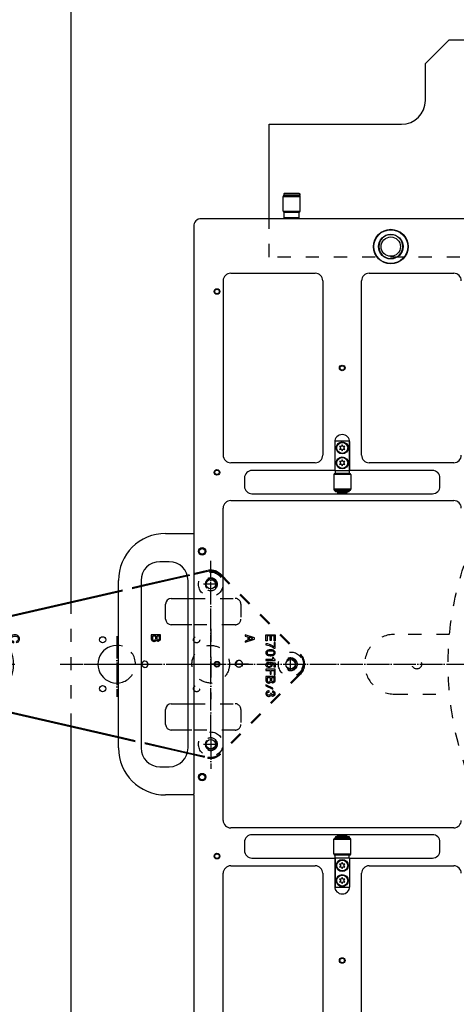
# Model space of a CAD drawing. Extents: x -1763 to 4575, y -3429 to 1051.
# Tile 134 of 174: x 2207 to 2440, y -1903 to -1379. Entities that reach past the tile are written whole.
import ezdxf

# ---------------------------------------------------------------- set-up
doc = ezdxf.new("R2010")
doc.units = 0
doc.linetypes.add('DASHED', pattern=[15, 7, -8])
doc.linetypes.add('DOT_CENTER', pattern=[14, 12, -1, 0, -1])
doc.layers.get('0').update_dxf_attribs({"linetype": 'CONTINUOUS'})
doc.layers.add('1', color=7, linetype='CONTINUOUS')

# ---------------------------------------------------------------- blocks, each defined once
blk = doc.blocks.new('E7018-24101__193', base_point=(2900, -1958.68))
at = {"color": 1, "linetype": 'CONTINUOUS'}
for p, q in [((2896, -1485.08), (2304, -1485.08)), ((2300, -1489.08), (2300, -1652.38)), ((2319.69, -1514.06), (2364.69, -1514.06)), ((2393.35, -1514.06), (2438.35, -1514.06)), ((2315.69, -1518.06), (2315.69, -1610.74)), ((2368.69, -1518.06), (2368.69, -1610.74)), ((2389.35, -1610.74), (2389.35, -1518.06)), ((2375.02, -1603.78), (2375.02, -1618.88)), ((2383.02, -1618.88), (2383.02, -1603.78)), ((2364.69, -1614.74), (2319.69, -1614.74)), ((2438.35, -1614.74), (2393.35, -1614.74)), ((2375.02, -1618.88), (2331.02, -1618.88)), ((2375.22, -1618.88), (2375.02, -1618.88)), ((2375.22, -1618.88), (2375.32, -1618.88)), ((2375.32, -1618.88), (2382.72, -1618.88)), ((2382.72, -1618.88), (2382.82, -1618.88)), ((2383.02, -1618.88), (2382.82, -1618.88)), ((2427.02, -1618.88), (2383.02, -1618.88)), ((2327.02, -1622.88), (2327.02, -1627.28)), ((2431.02, -1627.28), (2431.02, -1622.88)), ((2331.02, -1631.28), (2427.02, -1631.28)), ((2319.69, -1634.88), (2438.35, -1634.88)), ((2315.69, -1804.88), (2315.69, -1638.88)), ((2300, -1652.38), (2300, -1652.98)), ((2300, -1652.98), (2300, -1790.78)), ((2300, -1791.38), (2300, -1790.78)), ((2300, -1791.38), (2300, -1954.68)), ((2438.35, -1808.88), (2319.69, -1808.88)), ((2427.02, -1812.48), (2331.02, -1812.48)), ((2327.02, -1816.48), (2327.02, -1820.88)), ((2431.02, -1820.88), (2431.02, -1816.48)), ((2331.02, -1824.88), (2375.02, -1824.88)), ((2375.02, -1824.88), (2375.22, -1824.88)), ((2375.02, -1824.88), (2375.02, -1839.98)), ((2375.32, -1824.88), (2375.22, -1824.88)), ((2382.72, -1824.88), (2375.32, -1824.88)), ((2382.82, -1824.88), (2382.72, -1824.88)), ((2382.82, -1824.88), (2383.02, -1824.88)), ((2383.02, -1824.88), (2427.02, -1824.88)), ((2383.02, -1839.98), (2383.02, -1824.88)), ((2319.69, -1829.02), (2364.69, -1829.02)), ((2393.35, -1829.02), (2438.35, -1829.02)), ((2315.69, -1925.7), (2315.69, -1833.02)), ((2368.69, -1833.02), (2368.69, -1925.7)), ((2389.35, -1925.7), (2389.35, -1833.02))]:
    blk.add_line(p, q, dxfattribs=at)
for centre, radius in [((2404.85, -1499.91), 9.2), ((2404.85, -1499.91), 9), ((2404.85, -1499.91), 6.55), ((2312.39, -1523.76), 1.5), ((2312.39, -1523.76), 1.2), ((2379.02, -1564.4), 1.5), ((2379.02, -1564.4), 1.2), ((2312.39, -1619.88), 1.5), ((2312.39, -1619.88), 1.2), ((2304.5, -1661.88), 2), ((2304.5, -1661.88), 1.6), ((2312.39, -1721.88), 1.5), ((2312.39, -1721.88), 1.2), ((2304.5, -1781.88), 2), ((2304.5, -1781.88), 1.6), ((2312.39, -1823.88), 1.5), ((2312.39, -1823.88), 1.2), ((2379.02, -1879.36), 1.5), ((2379.02, -1879.36), 1.2)]:
    blk.add_circle(centre, radius, dxfattribs=at)
for centre, radius, start, end in [((2304, -1489.08), 4, 90, 180), ((2404.85, -1499.91), 6.35, 0, 180), ((2404.85, -1499.91), 6.35, 180, 0), ((2319.69, -1518.06), 4, 90, 180), ((2364.69, -1518.06), 4, 0, 90), ((2393.35, -1518.06), 4, 90, 180), ((2438.35, -1518.06), 4, 0, 90), ((2379.02, -1603.78), 4, 0, 180), ((2319.69, -1610.74), 4, 180, -90), ((2364.69, -1610.74), 4, -90, 0), ((2393.35, -1610.74), 4, 180, -90), ((2438.35, -1610.74), 4, -90, 0), ((2331.02, -1622.88), 4, 90, 180), ((2427.02, -1622.88), 4, 0, 90), ((2331.02, -1627.28), 4, 180, -90), ((2427.02, -1627.28), 4, -90, 0), ((2319.69, -1638.88), 4, 90, 180), ((2438.35, -1638.88), 4, 0, 90), ((2319.69, -1804.88), 4, 180, -90), ((2438.35, -1804.88), 4, -90, 0), ((2331.02, -1816.48), 4, 90, 180), ((2427.02, -1816.48), 4, 0, 90), ((2331.02, -1820.88), 4, 180, -90), ((2427.02, -1820.88), 4, -90, 0), ((2319.69, -1833.02), 4, 90, 180), ((2364.69, -1833.02), 4, 0, 90), ((2393.35, -1833.02), 4, 90, 180), ((2438.35, -1833.02), 4, 0, 90), ((2379.02, -1839.98), 4, 180, 0)]:
    blk.add_arc(centre, radius, start, end, dxfattribs=at)
blk = doc.blocks.new('E2812-23753-0__194', base_point=(2356.49, -1485.08))
at = {"color": 1, "linetype": 'CONTINUOUS'}
for p, q in [((2348.19, -1471.58), (2347.89, -1471.88)), ((2347.89, -1471.88), (2347.89, -1472.58)), ((2356.49, -1471.88), (2347.89, -1471.88)), ((2348.29, -1472.58), (2347.89, -1472.58)), ((2356.19, -1471.58), (2348.19, -1471.58)), ((2348.29, -1472.58), (2349.69, -1472.58)), ((2349.69, -1472.58), (2354.69, -1472.58)), ((2354.69, -1472.58), (2356.09, -1472.58)), ((2356.49, -1472.58), (2356.09, -1472.58)), ((2356.19, -1471.58), (2356.49, -1471.88)), ((2356.49, -1471.88), (2356.49, -1472.58)), ((2349.69, -1485.08), (2349.69, -1484.88)), ((2354.69, -1485.08), (2354.69, -1484.88))]:
    blk.add_line(p, q, dxfattribs=at)
blk = doc.blocks.new('BEARING_HK0509__195', base_point=(2356.69, -1481.58))
at = {"color": 1, "linetype": 'CONTINUOUS'}
for p, q in [((2347.69, -1473.18), (2356.69, -1473.18)), ((2347.69, -1480.98), (2347.69, -1473.18)), ((2348.29, -1472.58), (2349.69, -1472.58)), ((2349.69, -1472.58), (2354.69, -1472.58)), ((2354.69, -1472.58), (2356.09, -1472.58)), ((2356.69, -1480.98), (2356.69, -1473.18)), ((2347.69, -1480.98), (2356.69, -1480.98)), ((2348.29, -1481.58), (2348.39, -1481.58)), ((2352.19, -1481.58), (2348.39, -1481.58)), ((2355.99, -1481.58), (2352.19, -1481.58)), ((2355.99, -1481.58), (2356.09, -1481.58))]:
    blk.add_line(p, q, dxfattribs=at)
for centre, start, end in [((2348.29, -1473.18), 90, 180), ((2356.09, -1473.18), 0, 90), ((2348.29, -1480.98), 180, -90), ((2356.09, -1480.98), -90, 0)]:
    blk.add_arc(centre, 0.6, start, end, dxfattribs=at)
blk = doc.blocks.new('24791-0S111__196', base_point=(2356.19, -1484.88))
at = {"color": 1, "linetype": 'CONTINUOUS'}
for p, q in [((2348.39, -1481.58), (2348.19, -1481.78)), ((2348.19, -1484.68), (2348.19, -1481.78)), ((2352.19, -1481.78), (2348.19, -1481.78)), ((2348.39, -1484.88), (2348.19, -1484.68)), ((2352.19, -1484.68), (2348.19, -1484.68)), ((2352.19, -1481.58), (2348.39, -1481.58)), ((2352.19, -1484.88), (2348.39, -1484.88)), ((2355.99, -1481.58), (2352.19, -1481.58)), ((2356.19, -1481.78), (2352.19, -1481.78)), ((2356.19, -1484.68), (2352.19, -1484.68)), ((2355.99, -1484.88), (2352.19, -1484.88)), ((2355.99, -1481.58), (2356.19, -1481.78)), ((2355.99, -1484.88), (2356.19, -1484.68)), ((2356.19, -1484.68), (2356.19, -1481.78))]:
    blk.add_line(p, q, dxfattribs=at)
blk = doc.blocks.new('BEARING_ASSY1_3__197', base_point=(2356.69, -1485.08))
for name, p in [('BEARING_HK0509__195', (2356.69, -1481.58)), ('E2812-23753-0__194', (2356.49, -1485.08)), ('24791-0S111__196', (2356.19, -1484.88))]:
    blk.add_blockref(name, p)
blk = doc.blocks.new('23796-0S111__206', base_point=(2382.82, -1630.98))
at = {"color": 1, "linetype": 'CONTINUOUS'}
for p, q in [((2375.22, -1618.88), (2375.22, -1603.38)), ((2382.82, -1603.38), (2375.22, -1603.38)), ((2382.82, -1618.88), (2382.82, -1603.38)), ((2375.22, -1618.88), (2375.32, -1618.88)), ((2375.32, -1618.88), (2375.32, -1620.48)), ((2375.32, -1618.88), (2382.72, -1618.88)), ((2376.52, -1620.48), (2375.32, -1620.48)), ((2381.52, -1620.48), (2376.52, -1620.48)), ((2382.72, -1620.48), (2381.52, -1620.48)), ((2382.72, -1618.88), (2382.82, -1618.88)), ((2382.72, -1618.88), (2382.72, -1620.48)), ((2376.52, -1629.48), (2376.52, -1629.68)), ((2377.42, -1629.68), (2376.52, -1629.68)), ((2376.52, -1630.38), (2376.52, -1630.78)), ((2377.42, -1630.38), (2376.52, -1630.38)), ((2376.72, -1630.98), (2376.52, -1630.78)), ((2379.02, -1630.78), (2376.52, -1630.78)), ((2376.72, -1630.98), (2381.32, -1630.98)), ((2379.02, -1629.68), (2377.42, -1629.68)), ((2377.42, -1630.38), (2377.42, -1630.28)), ((2379.02, -1630.38), (2377.42, -1630.38)), ((2380.62, -1629.68), (2379.02, -1629.68)), ((2380.62, -1630.38), (2379.02, -1630.38)), ((2381.52, -1630.78), (2379.02, -1630.78)), ((2381.52, -1629.68), (2380.62, -1629.68)), ((2380.62, -1630.38), (2380.62, -1630.28)), ((2381.52, -1630.38), (2380.62, -1630.38)), ((2381.32, -1630.98), (2381.52, -1630.78)), ((2381.52, -1629.48), (2381.52, -1629.68)), ((2381.52, -1630.38), (2381.52, -1630.78))]:
    blk.add_line(p, q, dxfattribs=at)
for centre in [(2379.02, -1606.88), (2379.02, -1614.88)]:
    blk.add_circle(centre, 3.2, dxfattribs=at)
blk = doc.blocks.new('WASHER1__207', base_point=(2382.67, -1630.28))
at = {"color": 1, "linetype": 'CONTINUOUS'}
for p, q in [((2375.37, -1630.28), (2375.37, -1629.68)), ((2376.52, -1629.68), (2375.37, -1629.68)), ((2382.67, -1630.28), (2375.37, -1630.28)), ((2377.42, -1629.68), (2376.52, -1629.68)), ((2379.02, -1629.68), (2377.42, -1629.68)), ((2380.62, -1629.68), (2379.02, -1629.68)), ((2381.52, -1629.68), (2380.62, -1629.68)), ((2382.67, -1629.68), (2381.52, -1629.68)), ((2382.67, -1630.28), (2382.67, -1629.68))]:
    blk.add_line(p, q, dxfattribs=at)
blk = doc.blocks.new('BEARING_HK0509__208', base_point=(2383.52, -1629.48))
at = {"color": 1, "linetype": 'CONTINUOUS'}
for p, q in [((2383.52, -1621.08), (2374.52, -1621.08)), ((2374.52, -1621.08), (2374.52, -1628.88)), ((2375.32, -1620.48), (2375.12, -1620.48)), ((2376.52, -1620.48), (2375.32, -1620.48)), ((2381.52, -1620.48), (2376.52, -1620.48)), ((2382.72, -1620.48), (2381.52, -1620.48)), ((2382.92, -1620.48), (2382.72, -1620.48)), ((2383.52, -1621.08), (2383.52, -1628.88)), ((2383.52, -1628.88), (2374.52, -1628.88)), ((2382.92, -1629.48), (2375.12, -1629.48))]:
    blk.add_line(p, q, dxfattribs=at)
for centre, start, end in [((2375.12, -1621.08), 90, 180), ((2382.92, -1621.08), 0, 90), ((2375.12, -1628.88), 180, -90), ((2382.92, -1628.88), -90, 0)]:
    blk.add_arc(centre, 0.6, start, end, dxfattribs=at)
blk = doc.blocks.new('BEARING_ASSY2_3__209', base_point=(2383.52, -1630.98))
for name, p in [('23796-0S111__206', (2382.82, -1630.98)), ('BEARING_HK0509__208', (2383.52, -1629.48)), ('WASHER1__207', (2382.67, -1630.28))]:
    blk.add_blockref(name, p)
blk = doc.blocks.new('BEARING_HK0509__214', base_point=(2383.52, -1823.28))
at = {"color": 1, "linetype": 'CONTINUOUS'}
for p, q in [((2374.52, -1814.88), (2383.52, -1814.88)), ((2374.52, -1822.68), (2374.52, -1814.88)), ((2375.12, -1814.28), (2382.92, -1814.28)), ((2383.52, -1822.68), (2383.52, -1814.88)), ((2374.52, -1822.68), (2383.52, -1822.68)), ((2375.12, -1823.28), (2375.32, -1823.28)), ((2375.32, -1823.28), (2376.52, -1823.28)), ((2376.52, -1823.28), (2381.52, -1823.28)), ((2381.52, -1823.28), (2382.72, -1823.28)), ((2382.72, -1823.28), (2382.92, -1823.28))]:
    blk.add_line(p, q, dxfattribs=at)
for centre, start, end in [((2375.12, -1814.88), 90, 180), ((2382.92, -1814.88), 0, 90), ((2375.12, -1822.68), 180, -90), ((2382.92, -1822.68), -90, 0)]:
    blk.add_arc(centre, 0.6, start, end, dxfattribs=at)
blk = doc.blocks.new('23796-0S111__215', base_point=(2382.82, -1840.38))
at = {"color": 1, "linetype": 'CONTINUOUS'}
for p, q in [((2376.72, -1812.78), (2376.52, -1812.98)), ((2376.52, -1813.38), (2376.52, -1812.98)), ((2376.52, -1812.98), (2379.02, -1812.98)), ((2376.52, -1813.38), (2377.42, -1813.38)), ((2376.52, -1814.08), (2377.42, -1814.08)), ((2376.52, -1814.28), (2376.52, -1814.08)), ((2381.32, -1812.78), (2376.72, -1812.78)), ((2377.42, -1813.38), (2379.02, -1813.38)), ((2377.42, -1813.38), (2377.42, -1813.48)), ((2377.42, -1814.08), (2379.02, -1814.08)), ((2379.02, -1812.98), (2381.52, -1812.98)), ((2379.02, -1813.38), (2380.62, -1813.38)), ((2379.02, -1814.08), (2380.62, -1814.08)), ((2380.62, -1813.38), (2381.52, -1813.38)), ((2380.62, -1813.38), (2380.62, -1813.48)), ((2380.62, -1814.08), (2381.52, -1814.08)), ((2381.32, -1812.78), (2381.52, -1812.98)), ((2381.52, -1813.38), (2381.52, -1812.98)), ((2381.52, -1814.28), (2381.52, -1814.08)), ((2375.32, -1824.88), (2375.22, -1824.88)), ((2375.22, -1824.88), (2375.22, -1840.38)), ((2375.32, -1823.28), (2376.52, -1823.28)), ((2375.32, -1824.88), (2375.32, -1823.28)), ((2382.72, -1824.88), (2375.32, -1824.88)), ((2376.52, -1823.28), (2381.52, -1823.28)), ((2381.52, -1823.28), (2382.72, -1823.28)), ((2382.72, -1824.88), (2382.72, -1823.28)), ((2382.82, -1824.88), (2382.72, -1824.88)), ((2382.82, -1824.88), (2382.82, -1840.38)), ((2375.22, -1840.38), (2382.82, -1840.38))]:
    blk.add_line(p, q, dxfattribs=at)
for centre in [(2379.02, -1828.88), (2379.02, -1836.88)]:
    blk.add_circle(centre, 3.2, dxfattribs=at)
blk = doc.blocks.new('WASHER1__216', base_point=(2382.67, -1814.08))
at = {"color": 1, "linetype": 'CONTINUOUS'}
for p, q in [((2375.37, -1813.48), (2375.37, -1814.08)), ((2375.37, -1813.48), (2382.67, -1813.48)), ((2375.37, -1814.08), (2376.52, -1814.08)), ((2376.52, -1814.08), (2377.42, -1814.08)), ((2377.42, -1814.08), (2379.02, -1814.08)), ((2379.02, -1814.08), (2380.62, -1814.08)), ((2380.62, -1814.08), (2381.52, -1814.08)), ((2381.52, -1814.08), (2382.67, -1814.08)), ((2382.67, -1813.48), (2382.67, -1814.08))]:
    blk.add_line(p, q, dxfattribs=at)
blk = doc.blocks.new('BEARING_ASSY2_4__217', base_point=(2383.52, -1840.38))
for name, p in [('BEARING_HK0509__214', (2383.52, -1823.28)), ('23796-0S111__215', (2382.82, -1840.38)), ('WASHER1__216', (2382.67, -1814.08))]:
    blk.add_blockref(name, p)
blk = doc.blocks.new('BEARINGS__258', base_point=(2852.31, -1972.18))
for name, p in [('BEARING_ASSY1_3__197', (2356.69, -1485.08)), ('BEARING_ASSY2_3__209', (2383.52, -1630.98)), ('BEARING_ASSY2_4__217', (2383.52, -1840.38))]:
    blk.add_blockref(name, p)
blk = doc.blocks.new('0515-2034_M3X12_4__265', base_point=(2381.92, -1609.78))
at = {"color": 1, "linetype": 'CONTINUOUS'}
for p, q in [((2378.62, -1606.19), (2377.63, -1606.08)), ((2377.63, -1606.08), (2378.22, -1606.88)), ((2379.02, -1605.28), (2378.62, -1606.19)), ((2379.42, -1606.19), (2379.02, -1605.28)), ((2380.41, -1606.08), (2379.42, -1606.19)), ((2379.82, -1606.88), (2380.41, -1606.08)), ((2378.22, -1606.88), (2377.63, -1607.68)), ((2377.63, -1607.68), (2378.62, -1607.57)), ((2378.62, -1607.57), (2379.02, -1608.48)), ((2379.02, -1608.48), (2379.42, -1607.57)), ((2379.42, -1607.57), (2380.41, -1607.68)), ((2380.41, -1607.68), (2379.82, -1606.88))]:
    blk.add_line(p, q, dxfattribs=at)
blk.add_circle((2379.02, -1606.88), 2.9, dxfattribs=at)
blk = doc.blocks.new('0515-2034_M3X12_5__266', base_point=(2381.92, -1617.78))
at = {"color": 1, "linetype": 'CONTINUOUS'}
for p, q in [((2378.62, -1614.19), (2377.63, -1614.08)), ((2377.63, -1614.08), (2378.22, -1614.88)), ((2378.22, -1614.88), (2377.63, -1615.68)), ((2377.63, -1615.68), (2378.62, -1615.57)), ((2379.02, -1613.28), (2378.62, -1614.19)), ((2378.62, -1615.57), (2379.02, -1616.48)), ((2379.42, -1614.19), (2379.02, -1613.28)), ((2379.02, -1616.48), (2379.42, -1615.57)), ((2380.41, -1614.08), (2379.42, -1614.19)), ((2379.42, -1615.57), (2380.41, -1615.68)), ((2379.82, -1614.88), (2380.41, -1614.08)), ((2380.41, -1615.68), (2379.82, -1614.88))]:
    blk.add_line(p, q, dxfattribs=at)
blk.add_circle((2379.02, -1614.88), 2.9, dxfattribs=at)
blk = doc.blocks.new('0515-2034_M3X12_7__267', base_point=(2381.92, -1831.78))
at = {"color": 1, "linetype": 'CONTINUOUS'}
for p, q in [((2378.62, -1828.19), (2377.63, -1828.08)), ((2377.63, -1828.08), (2378.22, -1828.88)), ((2378.22, -1828.88), (2377.63, -1829.68)), ((2377.63, -1829.68), (2378.62, -1829.57)), ((2379.02, -1827.28), (2378.62, -1828.19)), ((2378.62, -1829.57), (2379.02, -1830.48)), ((2379.42, -1828.19), (2379.02, -1827.28)), ((2379.02, -1830.48), (2379.42, -1829.57)), ((2380.41, -1828.08), (2379.42, -1828.19)), ((2379.42, -1829.57), (2380.41, -1829.68)), ((2379.82, -1828.88), (2380.41, -1828.08)), ((2380.41, -1829.68), (2379.82, -1828.88))]:
    blk.add_line(p, q, dxfattribs=at)
blk.add_circle((2379.02, -1828.88), 2.9, dxfattribs=at)
blk = doc.blocks.new('0515-2034_M3X12_6__268', base_point=(2381.92, -1839.78))
at = {"color": 1, "linetype": 'CONTINUOUS'}
for p, q in [((2378.62, -1836.19), (2377.63, -1836.08)), ((2377.63, -1836.08), (2378.22, -1836.88)), ((2378.22, -1836.88), (2377.63, -1837.68)), ((2379.02, -1835.28), (2378.62, -1836.19)), ((2379.42, -1836.19), (2379.02, -1835.28)), ((2380.41, -1836.08), (2379.42, -1836.19)), ((2379.82, -1836.88), (2380.41, -1836.08)), ((2380.41, -1837.68), (2379.82, -1836.88)), ((2377.63, -1837.68), (2378.62, -1837.57)), ((2378.62, -1837.57), (2379.02, -1838.48)), ((2379.02, -1838.48), (2379.42, -1837.57)), ((2379.42, -1837.57), (2380.41, -1837.68))]:
    blk.add_line(p, q, dxfattribs=at)
blk.add_circle((2379.02, -1836.88), 2.9, dxfattribs=at)
blk = doc.blocks.new('SCREWSET_STIFFENER__280', base_point=(2823.88, -1839.78))
for name, p in [('0515-2034_M3X12_4__265', (2381.92, -1609.78)), ('0515-2034_M3X12_5__266', (2381.92, -1617.78)), ('0515-2034_M3X12_7__267', (2381.92, -1831.78)), ('0515-2034_M3X12_6__268', (2381.92, -1839.78))]:
    blk.add_blockref(name, p)
blk = doc.blocks.new('6960-0041-0__291', base_point=(2411.2, -1506.26))
at = {"color": 1, "linetype": 'CONTINUOUS'}
blk.add_circle((2404.85, -1499.91), 5.15, dxfattribs=at)
for start, end in [(0, 180), (180, 0)]:
    blk.add_arc((2404.85, -1499.91), 6.35, start, end, dxfattribs=at)
blk = doc.blocks.new('HOLEPLUGS__293', base_point=(2875.16, -1950.2))
blk.add_blockref('6960-0041-0__291', (2411.2, -1506.26))
blk = doc.blocks.new('24991-0S112_2__295', base_point=(2300, -1791.38))
at = {"color": 1, "linetype": 'CONTINUOUS'}
for p, q in [((2285, -1652.38), (2300, -1652.38)), ((2300, -1652.38), (2300, -1652.98)), ((2287, -1667.38), (2282, -1667.38)), ((2260, -1766.38), (2260, -1677.38)), ((2272, -1677.38), (2272, -1766.38)), ((2297, -1766.38), (2297, -1677.38)), ((2282, -1776.38), (2287, -1776.38)), ((2300, -1791.38), (2285, -1791.38)), ((2300, -1791.38), (2300, -1790.78))]:
    blk.add_line(p, q, dxfattribs=at)
for centre, radius, start, end in [((2285, -1677.38), 25, 90, 180), ((2282, -1677.38), 10, 90, 180), ((2287, -1677.38), 10, 0, 90), ((2285, -1766.38), 25, 180, -90), ((2282, -1766.38), 10, 180, -90), ((2287, -1766.38), 10, -90, 0)]:
    blk.add_arc(centre, radius, start, end, dxfattribs=at)
blk = doc.blocks.new('0515-2043_M4X8_3__296', base_point=(2306.5, -1783.88))
at = {"color": 1, "linetype": 'CONTINUOUS'}
for radius in [2, 1.5]:
    blk.add_circle((2304.5, -1781.88), radius, dxfattribs=at)
blk = doc.blocks.new('0515-2043_M4X8_2__299', base_point=(2306.5, -1663.88))
at = {"color": 1, "linetype": 'CONTINUOUS'}
for radius in [2, 1.5]:
    blk.add_circle((2304.5, -1661.88), radius, dxfattribs=at)
blk = doc.blocks.new('STIFF_HANDLES__300', base_point=(2940, -1791.38))
for name, p in [('24991-0S112_2__295', (2300, -1791.38)), ('0515-2043_M4X8_2__299', (2306.5, -1663.88)), ('0515-2043_M4X8_3__296', (2306.5, -1783.88))]:
    blk.add_blockref(name, p)
blk = doc.blocks.new('SMALLPARTS__301', base_point=(2940, -1972.18))
for name, p in [('BEARINGS__258', (2852.31, -1972.18)), ('HOLEPLUGS__293', (2875.16, -1950.2)), ('SCREWSET_STIFFENER__280', (2823.88, -1839.78)), ('STIFF_HANDLES__300', (2940, -1791.38))]:
    blk.add_blockref(name, p)
blk = doc.blocks.new('E7018-64101__302', base_point=(2940, -1972.18))
for name, p in [('SMALLPARTS__301', (2940, -1972.18)), ('E7018-24101__193', (2900, -1958.68))]:
    blk.add_blockref(name, p)
blk = doc.blocks.new('DUT_BOARD__303', base_point=(2884.31, -1929.7))
at = {"color": 1, "linetype": 'CONTINUOUS'}
for p, q in [((2319.69, -1514.06), (2364.69, -1514.06)), ((2393.35, -1514.06), (2438.35, -1514.06)), ((2315.69, -1518.06), (2315.69, -1610.74)), ((2368.69, -1518.06), (2368.69, -1610.74)), ((2389.35, -1610.74), (2389.35, -1518.06)), ((2364.69, -1614.74), (2319.69, -1614.74)), ((2438.35, -1614.74), (2393.35, -1614.74)), ((2319.69, -1634.88), (2438.35, -1634.88)), ((2315.69, -1804.88), (2315.69, -1638.88)), ((2438.35, -1808.88), (2319.69, -1808.88)), ((2319.69, -1829.02), (2364.69, -1829.02)), ((2393.35, -1829.02), (2438.35, -1829.02)), ((2315.69, -1925.7), (2315.69, -1833.02)), ((2368.69, -1833.02), (2368.69, -1925.7)), ((2389.35, -1925.7), (2389.35, -1833.02))]:
    blk.add_line(p, q, dxfattribs=at)
for centre, start, end in [((2319.69, -1518.06), 90, 180), ((2364.69, -1518.06), 0, 90), ((2393.35, -1518.06), 90, 180), ((2438.35, -1518.06), 0, 90), ((2319.69, -1610.74), 180, -90), ((2364.69, -1610.74), -90, 0), ((2393.35, -1610.74), 180, -90), ((2438.35, -1610.74), -90, 0), ((2319.69, -1638.88), 90, 180), ((2438.35, -1638.88), 0, 90), ((2319.69, -1804.88), 180, -90), ((2438.35, -1804.88), -90, 0), ((2319.69, -1833.02), 90, 180), ((2364.69, -1833.02), 0, 90), ((2393.35, -1833.02), 90, 180), ((2438.35, -1833.02), 0, 90)]:
    blk.add_arc(centre, 4, start, end, dxfattribs=at)
blk = doc.blocks.new('STIFF_ASSY_DUTBD__304', base_point=(2940, -1972.18))
for name, p in [('E7018-64101__302', (2940, -1972.18)), ('DUT_BOARD__303', (2884.31, -1929.7))]:
    blk.add_blockref(name, p)
blk = doc.blocks.new('A1__382', base_point=(2940, -1972.18))
blk.add_blockref('STIFF_ASSY_DUTBD__304', (2940, -1972.18))
blk = doc.blocks.new('FRONT1__383', base_point=(2850.3, -1381.88))
blk.add_blockref('A1__382', (2940, -1972.18))
blk = doc.blocks.new('L1__384', base_point=(2850.3, -1381.88))
blk.add_blockref('FRONT1__383', (2850.3, -1381.88))
blk = doc.blocks.new('PIN__625', base_point=(2164.06, -1741.88))
at = {"layer": '1', "color": 4, "linetype": 'CONTINUOUS'}
for centre, radius in [((2184.06, -1721.88), 20), ((2176.56, -1708.89), 4), ((2176.56, -1708.89), 2.2), ((2184.06, -1721.88), 10), ((2184.06, -1721.88), 8.6), ((2184.06, -1721.88), 5.9), ((2199.06, -1721.88), 4), ((2199.06, -1721.88), 2.2), ((2176.56, -1734.87), 4), ((2176.56, -1734.87), 2.2)]:
    blk.add_circle(centre, radius, dxfattribs=at)
blk = doc.blocks.new('E7015-23252__626', base_point=(2163.06, -1771.88))
at = {"layer": '1', "color": 6, "linetype": 'CONTINUOUS'}
for p, q in [((2297.64, -1674.3), (2274.06, -1679.71)), ((2297.9, -1674.76), (2274.06, -1680.22)), ((2262.06, -1682.46), (2179.37, -1701.41)), ((2262.06, -1682.97), (2179.48, -1701.9)), ((2285.06, -1697.88), (2285.06, -1689.88)), ((2288.06, -1686.88), (2299.06, -1686.88)), ((2299.06, -1700.88), (2288.06, -1700.88)), ((2202.45, -1707.91), (2202.39, -1708.25)), ((2202.39, -1708.25), (2202.39, -1708.59)), ((2202.39, -1708.59), (2202.45, -1708.92)), ((2202.57, -1707.52), (2202.45, -1707.91)), ((2202.45, -1708.92), (2202.57, -1709.32)), ((2202.7, -1707.29), (2202.57, -1707.52)), ((2202.57, -1709.32), (2202.7, -1709.54)), ((2202.7, -1709.54), (2203.01, -1709.88)), ((2203.32, -1706.73), (2203.01, -1706.95)), ((2203.01, -1709.88), (2203.39, -1710.16)), ((2203.07, -1708.25), (2203.14, -1707.91)), ((2203.07, -1708.59), (2203.07, -1708.25)), ((2203.14, -1708.92), (2203.07, -1708.59)), ((2203.14, -1707.91), (2203.26, -1707.57)), ((2203.26, -1709.26), (2203.14, -1708.92)), ((2203.26, -1707.57), (2203.39, -1707.4)), ((2203.39, -1709.43), (2203.26, -1709.26)), ((2203.7, -1706.5), (2203.32, -1706.73)), ((2203.39, -1707.4), (2203.57, -1707.24)), ((2203.57, -1709.6), (2203.39, -1709.43)), ((2203.39, -1710.16), (2203.76, -1710.33)), ((2203.57, -1707.24), (2203.89, -1707.07)), ((2203.89, -1709.77), (2203.57, -1709.6)), ((2204.26, -1706.34), (2203.7, -1706.5)), ((2203.76, -1710.33), (2204.39, -1710.5)), ((2203.89, -1707.07), (2204.26, -1706.95)), ((2204.39, -1709.88), (2203.89, -1709.77)), ((2204.7, -1706.28), (2204.26, -1706.34)), ((2204.26, -1706.95), (2204.7, -1706.9)), ((2204.39, -1710.5), (2204.39, -1709.88)), ((2205.07, -1706.28), (2204.7, -1706.28)), ((2204.7, -1706.9), (2205.07, -1706.9)), ((2205.51, -1706.34), (2205.07, -1706.28)), ((2205.07, -1706.9), (2205.51, -1706.95)), ((2206.07, -1706.5), (2205.51, -1706.34)), ((2205.51, -1706.95), (2205.89, -1707.07)), ((2206.07, -1709.65), (2205.64, -1709.82)), ((2205.64, -1709.82), (2205.76, -1710.39)), ((2205.76, -1710.39), (2206.26, -1710.22)), ((2205.89, -1707.07), (2206.2, -1707.24)), ((2206.45, -1706.73), (2206.07, -1706.5)), ((2206.32, -1709.49), (2206.07, -1709.65)), ((2206.2, -1707.24), (2206.39, -1707.4)), ((2206.26, -1710.22), (2206.76, -1709.94)), ((2206.51, -1709.26), (2206.32, -1709.49)), ((2206.39, -1707.4), (2206.51, -1707.57)), ((2206.76, -1706.95), (2206.45, -1706.73)), ((2206.51, -1707.57), (2206.64, -1707.91)), ((2206.64, -1708.92), (2206.51, -1709.26)), ((2206.64, -1707.91), (2206.7, -1708.25)), ((2206.7, -1708.59), (2206.64, -1708.92)), ((2206.7, -1708.25), (2206.7, -1708.59)), ((2207.07, -1707.29), (2206.76, -1706.95)), ((2206.76, -1709.94), (2207.01, -1709.65)), ((2207.01, -1709.65), (2207.2, -1709.32)), ((2207.2, -1707.52), (2207.07, -1707.29)), ((2207.32, -1707.91), (2207.2, -1707.52)), ((2207.2, -1709.32), (2207.32, -1708.92)), ((2207.39, -1708.25), (2207.32, -1707.91)), ((2207.32, -1708.92), (2207.39, -1708.59)), ((2207.39, -1708.59), (2207.39, -1708.25)), ((2277.39, -1706.28), (2277.39, -1708.42)), ((2282.39, -1706.28), (2277.39, -1706.28)), ((2277.39, -1708.42), (2277.51, -1708.87)), ((2277.51, -1708.87), (2277.7, -1709.2)), ((2277.7, -1709.2), (2278.01, -1709.49)), ((2278.01, -1709.49), (2278.32, -1709.65)), ((2278.07, -1706.9), (2278.07, -1708.36)), ((2279.82, -1706.9), (2278.07, -1706.9)), ((2278.07, -1708.36), (2278.14, -1708.64)), ((2278.14, -1708.64), (2278.32, -1708.87)), ((2278.32, -1708.87), (2278.57, -1709.04)), ((2278.32, -1709.65), (2278.76, -1709.77)), ((2278.57, -1709.04), (2278.82, -1709.09)), ((2278.76, -1709.77), (2279.07, -1709.77)), ((2278.82, -1709.09), (2279.07, -1709.09)), ((2279.07, -1709.09), (2279.32, -1709.04)), ((2279.07, -1709.77), (2279.51, -1709.65)), ((2279.32, -1709.04), (2279.57, -1708.87)), ((2279.51, -1709.65), (2279.89, -1709.43)), ((2279.57, -1708.87), (2279.76, -1708.64)), ((2279.76, -1708.64), (2279.82, -1708.36)), ((2279.82, -1708.36), (2279.82, -1706.9)), ((2279.89, -1709.43), (2280.14, -1709.15)), ((2280.14, -1709.15), (2280.26, -1709.26)), ((2280.26, -1709.26), (2280.64, -1709.49)), ((2280.39, -1706.9), (2280.39, -1708.36)), ((2281.76, -1706.9), (2280.39, -1706.9)), ((2280.39, -1708.36), (2280.45, -1708.59)), ((2280.45, -1708.59), (2280.57, -1708.75)), ((2280.57, -1708.75), (2280.76, -1708.87)), ((2280.64, -1709.49), (2280.95, -1709.54)), ((2280.76, -1708.87), (2280.95, -1708.92)), ((2280.95, -1708.92), (2281.2, -1708.92)), ((2280.95, -1709.54), (2281.2, -1709.54)), ((2281.2, -1708.92), (2281.39, -1708.87)), ((2281.2, -1709.54), (2281.51, -1709.49)), ((2281.39, -1708.87), (2281.57, -1708.75)), ((2281.51, -1709.49), (2281.89, -1709.26)), ((2281.57, -1708.75), (2281.7, -1708.59)), ((2281.7, -1708.59), (2281.76, -1708.36)), ((2281.76, -1708.36), (2281.76, -1706.9)), ((2281.89, -1709.26), (2282.14, -1709.04)), ((2282.14, -1709.04), (2282.32, -1708.7)), ((2282.32, -1708.7), (2282.39, -1708.42)), ((2282.39, -1708.42), (2282.39, -1706.28)), ((2179.37, -1742.35), (2262.06, -1761.3)), ((2179.48, -1741.86), (2262.06, -1760.79)), ((2285.06, -1753.88), (2285.06, -1745.88)), ((2288.06, -1742.88), (2299.06, -1742.88)), ((2299.06, -1756.88), (2288.06, -1756.88)), ((2274.06, -1763.54), (2299.03, -1769.26)), ((2274.06, -1764.05), (2298.97, -1769.76))]:
    blk.add_line(p, q, dxfattribs=at)
at = {"layer": '1', "color": 6, "linetype": 'DASHED'}
for p, q in [((2307.39, -1672.07), (2297.64, -1674.3)), ((2307.5, -1672.56), (2297.9, -1674.76)), ((2314.01, -1674.43), (2356.51, -1716.93)), ((2314.36, -1674.08), (2356.86, -1716.58)), ((2274.06, -1679.71), (2262.06, -1682.46)), ((2274.06, -1680.22), (2262.06, -1682.97)), ((2299.06, -1686.88), (2322.06, -1686.88)), ((2325.06, -1689.88), (2325.06, -1697.88)), ((2322.06, -1700.88), (2299.06, -1700.88)), ((2309.06, -1703.03), (2309.06, -1721.88)), ((2327.39, -1706.28), (2327.39, -1706.9)), ((2332.39, -1707.91), (2327.39, -1706.28)), ((2327.39, -1706.9), (2328.89, -1707.4)), ((2327.39, -1710.22), (2332.39, -1708.59)), ((2328.89, -1709.09), (2327.39, -1709.6)), ((2327.39, -1709.6), (2327.39, -1710.22)), ((2328.89, -1707.4), (2328.89, -1709.09)), ((2329.51, -1707.57), (2329.51, -1708.98)), ((2331.51, -1708.25), (2329.51, -1707.57)), ((2329.51, -1708.98), (2331.51, -1708.25)), ((2332.39, -1708.59), (2332.39, -1707.91)), ((2338.39, -1706.25), (2343.39, -1706.25)), ((2338.39, -1709.51), (2338.39, -1706.25)), ((2339.01, -1709.51), (2338.39, -1709.51)), ((2338.39, -1710.97), (2338.39, -1711.65)), ((2339.39, -1711.08), (2338.39, -1710.97)), ((2339.01, -1706.86), (2339.01, -1709.51)), ((2340.64, -1706.86), (2339.01, -1706.86)), ((2340.32, -1711.36), (2339.39, -1711.08)), ((2340.89, -1711.59), (2340.32, -1711.36)), ((2340.64, -1709.23), (2340.64, -1706.86)), ((2341.26, -1709.23), (2340.64, -1709.23)), ((2341.26, -1706.86), (2341.26, -1709.23)), ((2342.76, -1706.86), (2341.26, -1706.86)), ((2342.76, -1709.45), (2342.76, -1706.86)), ((2343.39, -1709.45), (2342.76, -1709.45)), ((2342.76, -1710.41), (2342.76, -1712.66)), ((2343.39, -1710.41), (2342.76, -1710.41)), ((2343.39, -1706.25), (2343.39, -1709.45)), ((2343.39, -1713.33), (2343.39, -1710.41)), ((2338.39, -1711.65), (2339.32, -1711.76)), ((2338.45, -1715.36), (2338.39, -1715.58)), ((2338.39, -1715.58), (2338.39, -1715.98)), ((2338.39, -1715.98), (2338.45, -1716.2)), ((2338.57, -1715.08), (2338.45, -1715.36)), ((2338.45, -1716.2), (2338.57, -1716.48)), ((2338.7, -1714.91), (2338.57, -1715.08)), ((2338.57, -1716.48), (2338.7, -1716.65)), ((2338.89, -1714.74), (2338.7, -1714.91)), ((2339.14, -1714.57), (2338.89, -1714.74)), ((2339.14, -1715.36), (2339.01, -1715.58)), ((2339.01, -1715.58), (2339.01, -1715.98)), ((2339.01, -1715.98), (2339.14, -1716.2)), ((2339.39, -1714.46), (2339.14, -1714.57)), ((2339.32, -1715.13), (2339.14, -1715.36)), ((2339.14, -1716.2), (2339.32, -1716.43)), ((2339.32, -1711.76), (2340.07, -1711.93)), ((2339.51, -1715.02), (2339.32, -1715.13)), ((2339.32, -1716.43), (2339.51, -1716.54)), ((2339.7, -1714.35), (2339.39, -1714.46)), ((2339.82, -1714.91), (2339.51, -1715.02)), ((2339.51, -1716.54), (2339.82, -1716.65)), ((2340.07, -1714.29), (2339.7, -1714.35)), ((2340.51, -1714.85), (2339.82, -1714.91)), ((2340.07, -1711.93), (2340.82, -1712.21)), ((2340.64, -1714.23), (2340.07, -1714.29)), ((2341.26, -1714.85), (2340.51, -1714.85)), ((2341.14, -1714.23), (2340.64, -1714.23)), ((2340.82, -1712.21), (2341.76, -1712.66)), ((2341.64, -1711.93), (2340.89, -1711.59)), ((2341.7, -1714.29), (2341.14, -1714.23)), ((2341.95, -1714.91), (2341.26, -1714.85)), ((2342.76, -1712.66), (2341.64, -1711.93)), ((2342.07, -1714.35), (2341.7, -1714.29)), ((2341.76, -1712.66), (2342.82, -1713.33)), ((2342.26, -1715.02), (2341.95, -1714.91)), ((2341.95, -1716.65), (2342.26, -1716.54)), ((2342.39, -1714.46), (2342.07, -1714.35)), ((2342.45, -1715.13), (2342.26, -1715.02)), ((2342.26, -1716.54), (2342.45, -1716.43)), ((2342.64, -1714.57), (2342.39, -1714.46)), ((2342.64, -1715.36), (2342.45, -1715.13)), ((2342.45, -1716.43), (2342.64, -1716.2)), ((2342.89, -1714.74), (2342.64, -1714.57)), ((2342.76, -1715.58), (2342.64, -1715.36)), ((2342.64, -1716.2), (2342.76, -1715.98)), ((2342.76, -1715.98), (2342.76, -1715.58)), ((2342.82, -1713.33), (2343.39, -1713.33)), ((2343.07, -1714.91), (2342.89, -1714.74)), ((2343.2, -1715.08), (2343.07, -1714.91)), ((2343.07, -1716.65), (2343.2, -1716.48)), ((2343.32, -1715.36), (2343.2, -1715.08)), ((2343.2, -1716.48), (2343.32, -1716.2)), ((2343.39, -1715.58), (2343.32, -1715.36)), ((2343.32, -1716.2), (2343.39, -1715.98)), ((2343.39, -1715.98), (2343.39, -1715.58)), ((2338.39, -1719.3), (2338.39, -1719.86)), ((2342.01, -1719.3), (2338.39, -1719.3)), ((2338.39, -1719.86), (2343.39, -1719.86)), ((2338.39, -1722.05), (2338.45, -1721.77)), ((2338.45, -1721.77), (2338.57, -1721.49)), ((2338.57, -1721.49), (2338.7, -1721.32)), ((2338.7, -1716.65), (2338.89, -1716.82)), ((2338.7, -1721.32), (2338.89, -1721.15)), ((2338.89, -1716.82), (2339.14, -1716.99)), ((2338.89, -1721.15), (2339.14, -1720.98)), ((2339.14, -1721.77), (2339.01, -1722.05)), ((2339.14, -1716.99), (2339.39, -1717.1)), ((2339.14, -1720.98), (2339.39, -1720.87)), ((2339.32, -1721.55), (2339.14, -1721.77)), ((2339.51, -1721.43), (2339.32, -1721.55)), ((2339.39, -1717.1), (2339.7, -1717.21)), ((2339.39, -1720.87), (2339.76, -1720.76)), ((2339.82, -1721.32), (2339.51, -1721.43)), ((2339.7, -1717.21), (2340.07, -1717.27)), ((2339.76, -1720.76), (2339.82, -1721.32)), ((2339.82, -1716.65), (2340.51, -1716.71)), ((2340.07, -1717.27), (2340.64, -1717.33)), ((2340.51, -1716.71), (2341.26, -1716.71)), ((2340.64, -1717.33), (2341.14, -1717.33)), ((2340.64, -1720.81), (2343.39, -1721.15)), ((2340.64, -1721.38), (2340.64, -1720.81)), ((2340.82, -1721.49), (2340.64, -1721.38)), ((2341.01, -1721.71), (2340.82, -1721.49)), ((2341.14, -1722.05), (2341.01, -1721.71)), ((2341.14, -1717.33), (2341.7, -1717.27)), ((2341.26, -1716.71), (2341.95, -1716.65)), ((2341.39, -1721.43), (2341.57, -1721.71)), ((2342.76, -1721.6), (2341.39, -1721.43)), ((2341.57, -1721.71), (2341.7, -1722.05)), ((2341.7, -1717.27), (2342.07, -1717.21)), ((2342.01, -1718.23), (2342.01, -1719.3)), ((2342.51, -1718.23), (2342.01, -1718.23)), ((2342.07, -1717.21), (2342.39, -1717.1)), ((2342.39, -1717.1), (2342.64, -1716.99)), ((2342.51, -1718.34), (2342.51, -1718.23)), ((2342.57, -1718.62), (2342.51, -1718.34)), ((2342.64, -1718.79), (2342.57, -1718.62)), ((2342.64, -1716.99), (2342.89, -1716.82)), ((2342.76, -1719.01), (2342.64, -1718.79)), ((2342.95, -1719.18), (2342.76, -1719.01)), ((2342.76, -1723.46), (2342.76, -1721.6)), ((2342.89, -1716.82), (2343.07, -1716.65)), ((2343.2, -1719.35), (2342.95, -1719.18)), ((2343.39, -1719.41), (2343.2, -1719.35)), ((2343.39, -1719.86), (2343.39, -1719.41)), ((2343.39, -1721.15), (2343.39, -1723.46)), ((2329.25, -1721.88), (2309.06, -1721.88)), ((2309.06, -1721.88), (2309.06, -1740.51)), ((2356.51, -1726.83), (2314.01, -1769.33)), ((2338.39, -1722.33), (2338.39, -1722.05)), ((2338.45, -1722.61), (2338.39, -1722.33)), ((2338.39, -1724.53), (2338.39, -1725.15)), ((2343.39, -1724.53), (2338.39, -1724.53)), ((2338.39, -1725.15), (2340.64, -1725.15)), ((2338.57, -1722.9), (2338.45, -1722.61)), ((2338.7, -1723.06), (2338.57, -1722.9)), ((2338.89, -1723.23), (2338.7, -1723.06)), ((2339.14, -1723.4), (2338.89, -1723.23)), ((2339.01, -1722.05), (2339.01, -1722.33)), ((2339.01, -1722.33), (2339.14, -1722.61)), ((2339.14, -1722.61), (2339.32, -1722.84)), ((2339.39, -1723.51), (2339.14, -1723.4)), ((2339.32, -1722.84), (2339.51, -1722.95)), ((2339.76, -1723.63), (2339.39, -1723.51)), ((2339.51, -1722.95), (2339.82, -1723.06)), ((2340.26, -1723.63), (2339.76, -1723.63)), ((2339.82, -1723.06), (2340.32, -1723.06)), ((2340.64, -1723.51), (2340.26, -1723.63)), ((2340.32, -1723.06), (2340.64, -1722.95)), ((2340.64, -1722.95), (2340.82, -1722.84)), ((2340.89, -1723.4), (2340.64, -1723.51)), ((2340.64, -1725.15), (2340.64, -1727.23)), ((2340.82, -1722.84), (2341.01, -1722.61)), ((2341.14, -1723.23), (2340.89, -1723.4)), ((2341.01, -1722.61), (2341.14, -1722.33)), ((2341.14, -1722.33), (2341.14, -1722.05)), ((2341.32, -1723.06), (2341.14, -1723.23)), ((2341.26, -1725.15), (2342.76, -1725.15)), ((2341.26, -1727.23), (2341.26, -1725.15)), ((2341.51, -1722.9), (2341.32, -1723.06)), ((2341.64, -1722.61), (2341.51, -1722.9)), ((2341.7, -1722.33), (2341.64, -1722.61)), ((2341.7, -1722.05), (2341.7, -1722.33)), ((2343.39, -1723.46), (2342.76, -1723.46)), ((2342.76, -1725.15), (2342.76, -1727.56)), ((2343.39, -1727.56), (2343.39, -1724.53)), ((2356.86, -1727.18), (2314.36, -1769.68)), ((2338.39, -1728.46), (2338.39, -1730.6)), ((2343.39, -1728.46), (2338.39, -1728.46)), ((2338.39, -1730.6), (2338.51, -1731.05)), ((2338.51, -1731.05), (2338.7, -1731.39)), ((2338.7, -1731.39), (2339.01, -1731.67)), ((2339.01, -1731.67), (2339.32, -1731.84)), ((2339.07, -1729.08), (2339.07, -1730.55)), ((2340.82, -1729.08), (2339.07, -1729.08)), ((2339.07, -1730.55), (2339.14, -1730.83)), ((2339.14, -1730.83), (2339.32, -1731.05)), ((2339.32, -1731.05), (2339.57, -1731.22)), ((2339.32, -1731.84), (2339.76, -1731.95)), ((2339.57, -1731.22), (2339.82, -1731.28)), ((2339.76, -1731.95), (2340.07, -1731.95)), ((2339.82, -1731.28), (2340.07, -1731.28)), ((2340.07, -1731.28), (2340.32, -1731.22)), ((2340.07, -1731.95), (2340.51, -1731.84)), ((2340.32, -1731.22), (2340.57, -1731.05)), ((2340.51, -1731.84), (2340.89, -1731.61)), ((2340.57, -1731.05), (2340.76, -1730.83)), ((2340.64, -1727.23), (2341.26, -1727.23)), ((2340.76, -1730.83), (2340.82, -1730.55)), ((2340.82, -1730.55), (2340.82, -1729.08)), ((2340.89, -1731.61), (2341.14, -1731.33)), ((2341.14, -1731.33), (2341.26, -1731.45)), ((2341.26, -1731.45), (2341.64, -1731.67)), ((2341.39, -1729.08), (2341.39, -1730.55)), ((2342.76, -1729.08), (2341.39, -1729.08)), ((2341.39, -1730.55), (2341.45, -1730.77)), ((2341.45, -1730.77), (2341.57, -1730.94)), ((2341.57, -1730.94), (2341.76, -1731.05)), ((2341.64, -1731.67), (2341.95, -1731.73)), ((2341.76, -1731.05), (2341.95, -1731.11)), ((2341.95, -1731.11), (2342.2, -1731.11)), ((2341.95, -1731.73), (2342.2, -1731.73)), ((2342.2, -1731.11), (2342.39, -1731.05)), ((2342.2, -1731.73), (2342.51, -1731.67)), ((2342.39, -1731.05), (2342.57, -1730.94)), ((2342.51, -1731.67), (2342.89, -1731.45)), ((2342.57, -1730.94), (2342.7, -1730.77)), ((2342.7, -1730.77), (2342.76, -1730.55)), ((2342.76, -1727.56), (2343.39, -1727.56)), ((2342.76, -1730.55), (2342.76, -1729.08)), ((2342.89, -1731.45), (2343.14, -1731.22)), ((2343.14, -1731.22), (2343.32, -1730.88)), ((2343.32, -1730.88), (2343.39, -1730.6)), ((2343.39, -1730.6), (2343.39, -1728.46)), ((2342.14, -1734.54), (2338.39, -1732.85)), ((2338.39, -1732.85), (2338.39, -1733.41)), ((2338.39, -1733.41), (2342.14, -1735.1)), ((2338.51, -1736.9), (2338.39, -1737.35)), ((2338.39, -1737.35), (2338.39, -1737.69)), ((2338.7, -1736.56), (2338.51, -1736.9)), ((2339.01, -1736.28), (2338.7, -1736.56)), ((2339.32, -1736.11), (2339.01, -1736.28)), ((2339.07, -1737.41), (2339.14, -1737.13)), ((2339.07, -1737.63), (2339.07, -1737.41)), ((2339.14, -1737.13), (2339.32, -1736.9)), ((2339.76, -1736), (2339.32, -1736.11)), ((2339.32, -1736.9), (2339.57, -1736.73)), ((2339.57, -1736.73), (2339.82, -1736.68)), ((2340.07, -1736), (2339.76, -1736)), ((2339.82, -1736.68), (2340.07, -1736.68)), ((2340.07, -1736.68), (2340.07, -1736)), ((2341.39, -1737.41), (2340.82, -1737.41)), ((2340.82, -1737.41), (2340.82, -1737.63)), ((2341.39, -1737.63), (2341.39, -1737.41)), ((2341.95, -1736.23), (2341.95, -1736.85)), ((2342.2, -1736.23), (2341.95, -1736.23)), ((2341.95, -1736.85), (2342.2, -1736.85)), ((2342.14, -1735.1), (2342.14, -1734.54)), ((2342.51, -1736.28), (2342.2, -1736.23)), ((2342.2, -1736.85), (2342.39, -1736.9)), ((2342.39, -1736.9), (2342.57, -1737.01)), ((2342.89, -1736.51), (2342.51, -1736.28)), ((2342.57, -1737.01), (2342.7, -1737.18)), ((2342.7, -1737.18), (2342.76, -1737.41)), ((2342.76, -1737.41), (2342.76, -1737.63)), ((2343.14, -1736.73), (2342.89, -1736.51)), ((2343.32, -1737.07), (2343.14, -1736.73)), ((2343.39, -1737.35), (2343.32, -1737.07)), ((2343.39, -1737.69), (2343.39, -1737.35)), ((2338.39, -1737.69), (2338.51, -1738.14)), ((2338.51, -1738.14), (2338.7, -1738.48)), ((2338.7, -1738.48), (2339.01, -1738.76)), ((2339.01, -1738.76), (2339.32, -1738.93)), ((2339.14, -1737.91), (2339.07, -1737.63)), ((2339.32, -1738.14), (2339.14, -1737.91)), ((2339.57, -1738.31), (2339.32, -1738.14)), ((2339.32, -1738.93), (2339.76, -1739.04)), ((2339.82, -1738.36), (2339.57, -1738.31)), ((2339.76, -1739.04), (2340.07, -1739.04)), ((2340.07, -1738.36), (2339.82, -1738.36)), ((2340.32, -1738.31), (2340.07, -1738.36)), ((2340.07, -1739.04), (2340.51, -1738.93)), ((2340.57, -1738.14), (2340.32, -1738.31)), ((2340.51, -1738.93), (2340.89, -1738.7)), ((2340.76, -1737.91), (2340.57, -1738.14)), ((2340.82, -1737.63), (2340.76, -1737.91)), ((2340.89, -1738.7), (2341.14, -1738.42)), ((2341.14, -1738.42), (2341.26, -1738.53)), ((2341.26, -1738.53), (2341.64, -1738.76)), ((2341.45, -1737.86), (2341.39, -1737.63)), ((2341.57, -1738.03), (2341.45, -1737.86)), ((2341.76, -1738.14), (2341.57, -1738.03)), ((2341.64, -1738.76), (2341.95, -1738.81)), ((2341.95, -1738.2), (2341.76, -1738.14)), ((2342.2, -1738.2), (2341.95, -1738.2)), ((2341.95, -1738.81), (2342.2, -1738.81)), ((2342.39, -1738.14), (2342.2, -1738.2)), ((2342.2, -1738.81), (2342.51, -1738.76)), ((2342.57, -1738.03), (2342.39, -1738.14)), ((2342.51, -1738.76), (2342.89, -1738.53)), ((2342.7, -1737.86), (2342.57, -1738.03)), ((2342.76, -1737.63), (2342.7, -1737.86)), ((2342.89, -1738.53), (2343.14, -1738.31)), ((2343.14, -1738.31), (2343.32, -1737.97)), ((2343.32, -1737.97), (2343.39, -1737.69)), ((2299.06, -1742.88), (2322.06, -1742.88)), ((2325.06, -1745.88), (2325.06, -1753.88)), ((2322.06, -1756.88), (2299.06, -1756.88)), ((2262.06, -1760.79), (2274.06, -1763.54)), ((2262.06, -1761.3), (2274.06, -1764.05)), ((2298.97, -1769.76), (2307.39, -1771.69)), ((2299.03, -1769.26), (2307.5, -1771.2))]:
    blk.add_line(p, q, dxfattribs=at)
at = {"layer": '1', "color": 6, "linetype": 'DOT_CENTER'}
for p, q in [((2184.06, -1706.88), (2184.06, -1739.25)), ((2259.06, -1706.88), (2259.06, -1739.25)), ((2168.43, -1721.88), (2204.87, -1721.88)), ((2242.25, -1721.88), (2279.44, -1721.88)), ((2293.01, -1721.88), (2309.06, -1721.88))]:
    blk.add_line(p, q, dxfattribs=at)
at = {"layer": '1', "color": 6, "linetype": 'DASHED'}
for centre, radius in [((2309.06, -1679.38), 6.5), ((2309.06, -1679.38), 3.5), ((2301.56, -1708.89), 1.65), ((2309.06, -1721.88), 10), ((2351.56, -1721.88), 6.5), ((2324.06, -1721.88), 1.65), ((2351.56, -1721.88), 3.5), ((2301.56, -1734.87), 1.65), ((2309.06, -1764.38), 6.5), ((2309.06, -1764.38), 3.5)]:
    blk.add_circle(centre, radius, dxfattribs=at)
at = {"layer": '1', "color": 6, "linetype": 'CONTINUOUS'}
for centre, radius in [((2176.56, -1708.89), 1.65), ((2251.56, -1708.89), 1.65), ((2184.06, -1721.88), 10), ((2199.06, -1721.88), 1.65), ((2176.56, -1734.87), 1.65), ((2251.56, -1734.87), 1.65)]:
    blk.add_circle(centre, radius, dxfattribs=at)
at = {"layer": '1', "color": 6, "linetype": 'DASHED'}
for centre, radius, start, end in [((2309.06, -1679.38), 7.5, 45, 102.9092), ((2309.06, -1679.38), 7, 90, 102.9092), ((2309.06, -1679.38), 7, 45, 90), ((2322.06, -1689.88), 3, 0, 90), ((2322.06, -1697.88), 3, -90, 0), ((2259.06, -1721.88), 10, 0, 72.5424), ((2351.56, -1721.88), 7.5, 0, 45), ((2274.06, -1721.88), 1.65, 90, -90), ((2324.06, -1721.88), 2, 0, -112.3736), ((2351.56, -1721.88), 7, 0, 45), ((2259.06, -1721.88), 10, -72.5424, 0), ((2324.06, -1721.88), 2, -28.7656, 0), ((2351.56, -1721.88), 7, -45, 0), ((2351.56, -1721.88), 7.5, -45, 0), ((2322.06, -1745.88), 3, 0, 90), ((2322.06, -1753.88), 3, -90, 0), ((2309.06, -1764.38), 7.5, -102.9092, -90), ((2309.06, -1764.38), 7, -102.9092, -90), ((2309.06, -1764.38), 7, -90, -45), ((2309.06, -1764.38), 7.5, -90, -45)]:
    blk.add_arc(centre, radius, start, end, dxfattribs=at)
at = {"layer": '1', "color": 6, "linetype": 'CONTINUOUS'}
for centre, radius, start, end in [((2288.06, -1689.88), 3, 90, 180), ((2288.06, -1697.88), 3, 180, -90), ((2184.06, -1721.88), 21, 102.9092, 180), ((2184.06, -1721.88), 20.5, 102.9092, 180), ((2259.06, -1721.88), 10, 72.5424, -72.5424), ((2274.06, -1721.88), 1.65, 0, 90), ((2184.06, -1721.88), 21, 180, -102.9092), ((2184.06, -1721.88), 20.5, 180, -102.9092), ((2274.06, -1721.88), 1.65, -90, 0), ((2288.06, -1745.88), 3, 90, 180), ((2288.06, -1753.88), 3, 180, -90)]:
    blk.add_arc(centre, radius, start, end, dxfattribs=at)
at = {"layer": '1'}
blk.add_blockref('PIN__625', (2164.06, -1741.88), dxfattribs=at)
blk = doc.blocks.new('HEADPLATE_EG__629', base_point=(2054.3, -2091.02))
at = {"layer": '1', "color": 7, "linetype": 'CONTINUOUS'}
for p, q in [((2234.77, -1689.23), (2234.77, -1212.23)), ((2435.95, -1389.9), (2423.25, -1402.6)), ((2435.95, -1389.9), (2507.07, -1389.9)), ((2423.25, -1422.16), (2423.25, -1402.6)), ((2340.19, -1485.08), (2340.19, -1434.86)), ((2340.19, -1434.86), (2410.55, -1434.86)), ((2234.77, -1980.83), (2234.77, -1755.04))]:
    blk.add_line(p, q, dxfattribs=at)
at = {"layer": '1', "color": 7, "linetype": 'DASHED'}
for p, q in [((2340.19, -1505.47), (2340.19, -1485.08)), ((2621.62, -1505.47), (2340.19, -1505.47)), ((2234.77, -1755.04), (2234.77, -1689.23)), ((2436.13, -1706), (2406.86, -1706)), ((2406.86, -1737.75), (2436.13, -1737.75))]:
    blk.add_line(p, q, dxfattribs=at)
at = {"layer": '1', "color": 1, "linetype": 'DOT_CENTER'}
for p, q in [((2309.06, -1760.63), (2309.06, -1666.96)), ((2312.81, -1679.38), (2305.31, -1679.38)), ((2351.56, -1725.63), (2351.56, -1718.13)), ((2228.95, -1721.88), (2305.31, -1721.88)), ((2305.31, -1721.88), (2363.94, -1721.88)), ((2363.94, -1721.88), (2840.19, -1721.88)), ((2309.06, -1760.63), (2309.06, -1777.47)), ((2305.31, -1764.38), (2312.81, -1764.38))]:
    blk.add_line(p, q, dxfattribs=at)
at = {"layer": '1', "color": 7, "linetype": 'DASHED'}
for centre, radius in [((2602.06, -1721.88), 166.69), ((2418.72, -1721.88), 2.54)]:
    blk.add_circle(centre, radius, dxfattribs=at)
at = {"layer": '1', "color": 7, "linetype": 'CONTINUOUS'}
for centre in [(2309.06, -1679.38), (2351.56, -1721.88), (2309.06, -1764.38)]:
    blk.add_circle(centre, 2.5, dxfattribs=at)
blk.add_arc((2410.55, -1422.16), 12.7, -90, 0, dxfattribs=at)
at = {"layer": '1', "color": 1, "linetype": 'CONTINUOUS'}
for centre, start, end in [((2309.06, -1679.38), -40.8415, -138.2724), ((2351.56, -1721.88), -130.8415, 131.7276), ((2309.06, -1764.38), 139.1585, 41.7276)]:
    blk.add_arc(centre, 3, start, end, dxfattribs=at)
at = {"layer": '1', "color": 7, "linetype": 'DASHED'}
blk.add_arc((2406.86, -1721.88), 15.88, 90, -90, dxfattribs=at)
at = {"layer": '1'}
blk.add_blockref('E7015-23252__626', (2163.06, -1771.88), dxfattribs=at)

msp = doc.modelspace()

# ---------------------------------------------------------------- block references
msp.add_blockref('L1__384', (2850.3, -1381.88))
at = {"layer": '1'}
msp.add_blockref('HEADPLATE_EG__629', (2054.3, -2091.02), dxfattribs=at)

doc.saveas('drawing.dxf')
